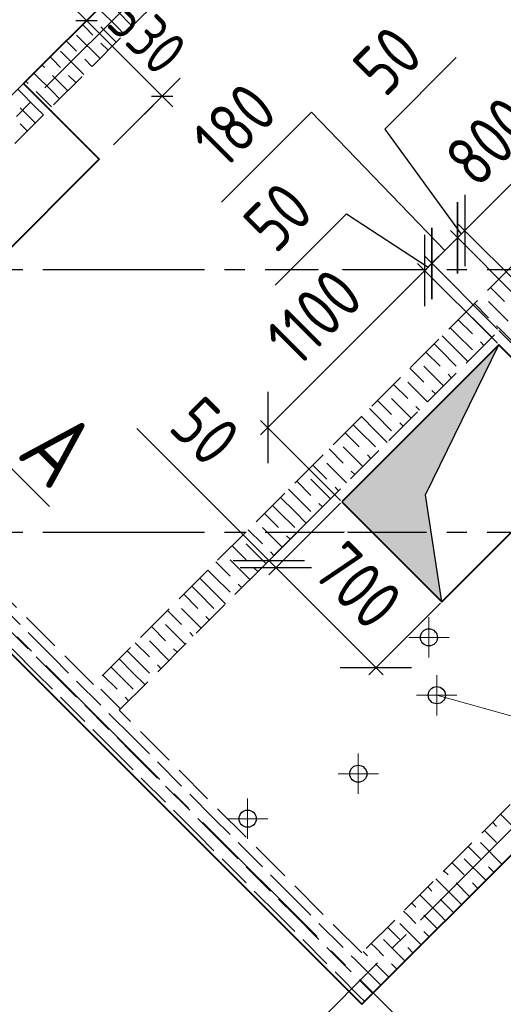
# Model space of a CAD drawing. Header units: millimetres. Extents: x 40580 to 1168286, y -220995 to 81020.
# Tile 128 of 194: x 435753 to 438148, y -116436 to -111559. Entities that reach past the tile are written whole.
import ezdxf

# ---------------------------------------------------------------- set-up
doc = ezdxf.new("R2010")
doc.units = ezdxf.units.MM
for name, pattern in [('______2', [270, 200, -70]), ('______5', [1100, 800, -100, 100, -100]), ('CENTER', [2, 1.25, -0.25, 0.25, -0.25])]:
    doc.linetypes.add(name, pattern=pattern)
for name, color, linetype, lineweight in [('Standard', 7, 'Continuous', 25), ('ЖБ Перекрытие верхний уровень', 7, 'Continuous', 35), ('ОСИ', 7, 'CENTER', 15), ('Основная', 7, 'Continuous', 40), ('Примечания', 7, 'Continuous', 13), ('Размерная линия_ общее', 7, 'Continuous', 25), ('Узлы символ', 7, 'Continuous', 25)]:
    doc.layers.add(name, color=color, linetype=linetype, lineweight=lineweight)
doc.layers.add('ЖБ Стена верхний уровень', color=7, linetype='______2', true_color=0x656565)
doc.layers.add('Тонкие', color=7, linetype='Continuous')
doc.layers.add('ФВ-2', color=7, linetype='Continuous')
doc.styles.add('GOST 2.304-81', font='txt')
doc.styles.add('ISOCPEUR', font='isocpeur.ttf')
doc.dimstyles.new('СПДС', dxfattribs={"dimscale": 125, "dimtxt": 250, "dimasz": 250, "dimexe": 50, "dimexo": 10, "dimgap": 100, "dimtad": 1, "dimdec": 0, "dimtxsty": 'GOST 2.304-81', "dimblk": 'OBLIQUE', "dimcen": 250, "dimdle": 50, "dimadec": 0, "dimazin": 2, "dimtfac": 0.75, "dimtdec": 0, "dimtmove": 1, "dimatfit": 3, "dimfxl": 1, "dimtfill": 1, "dimtolj": 1, "dimarcsym": 1})

# ---------------------------------------------------------------- blocks, each defined once
blk = doc.blocks.new('_OBLIQUE')
at = {"color": 0, "linetype": 'ByBlock'}
blk.add_line((-0.5, -0.5), (0.5, 0.5), dxfattribs=at)
blk = doc.blocks.new('*D17535')
at = {"layer": 'Defpoints', "color": 0}
for p in [(438522.6, -112038.3), (438890, -112405.7), (438324.3, -112971.4)]:
    blk.add_point(p, dxfattribs=at)
at = {"layer": 'Тонкие', "color": 0, "lineweight": -2}
for p, q in [((437921.6, -112639.4), (438558, -112003)), ((438882.9, -112398.6), (438487.2, -112003)), ((438317.2, -112964.3), (437921.6, -112568.6))]:
    blk.add_line(p, q, dxfattribs=at)
at = {"layer": 'Тонкие', "color": 0, "lineweight": -2, "xscale": 250, "yscale": 250, "zscale": 250}
for p, rotation in [((438522.6, -112038.3), 45.00000000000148), ((437956.9, -112604), 225.0000000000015)]:
    blk.add_blockref('_OBLIQUE', p, dxfattribs=dict(at, rotation=rotation))
at = {"layer": 'Тонкие', "color": 0, "insert": (438080.7, -112162.1), "char_height": 250, "attachment_point": 5, "rotation": 45, "style": 'GOST 2.304-81', "bg_fill": 3, "box_fill_scale": 1.1, "bg_fill_color": 256, "bg_fill_true_color": 13158600, "bg_fill_transparency": 0}
blk.add_mtext('\\A1;800', dxfattribs=at)
blk = doc.blocks.new('*D17536')
at = {"layer": 'Defpoints', "color": 0}
for p in [(437956.9, -112604), (438253.6, -112971.4), (438324.3, -112971.4)]:
    blk.add_point(p, dxfattribs=at)
at = {"layer": 'Тонкие', "color": 0, "lineweight": -2}
for p, q in [((437914.1, -111747.1), (437560.6, -112100.7)), ((437560.6, -112100.7), (437939.2, -112621.7)), ((437886.2, -112674.7), (437992.3, -112568.6)), ((438246.5, -112964.3), (437886.2, -112604)), ((438317.2, -112964.3), (437921.6, -112568.6))]:
    blk.add_line(p, q, dxfattribs=at)
at = {"layer": 'Тонкие', "color": 0, "lineweight": -2, "xscale": 250, "yscale": 250, "zscale": 250}
for p, rotation in [((437956.9, -112604), 225), ((437921.6, -112639.4), 45)]:
    blk.add_blockref('_OBLIQUE', p, dxfattribs=dict(at, rotation=rotation))
at = {"layer": 'Тонкие', "color": 0, "insert": (437574.6, -111761.2), "char_height": 250, "attachment_point": 5, "rotation": 45, "style": 'GOST 2.304-81', "bg_fill": 3, "box_fill_scale": 1.1, "bg_fill_color": 256, "bg_fill_true_color": 13158600, "bg_fill_transparency": 0}
blk.add_mtext('\\A1;50', dxfattribs=at)
blk = doc.blocks.new('*D17537')
at = {"layer": 'Defpoints', "color": 0}
for p in [(437921.6, -112639.4), (438253.6, -112971.4), (438126.3, -113098.7)]:
    blk.add_point(p, dxfattribs=at)
at = {"layer": 'Тонкие', "color": 0, "lineweight": -2}
for p, q in [((436752.4, -112462.9), (437198.8, -112016.6)), ((437198.8, -112016.6), (437857.9, -112703)), ((437758.9, -112802), (437956.9, -112604)), ((438246.5, -112964.3), (437886.2, -112604)), ((438119.2, -113091.6), (437758.9, -112731.3))]:
    blk.add_line(p, q, dxfattribs=at)
at = {"layer": 'Тонкие', "color": 0, "lineweight": -2, "xscale": 250, "yscale": 250, "zscale": 250}
for p, rotation in [((437921.6, -112639.4), 224.9999999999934), ((437794.3, -112766.6), 44.99999999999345)]:
    blk.add_blockref('_OBLIQUE', p, dxfattribs=dict(at, rotation=rotation))
at = {"layer": 'Тонкие', "color": 0, "insert": (436816.5, -112080.6), "char_height": 250, "attachment_point": 5, "rotation": 45, "style": 'GOST 2.304-81', "bg_fill": 3, "box_fill_scale": 1.1, "bg_fill_color": 256, "bg_fill_true_color": 13158600, "bg_fill_transparency": 0}
blk.add_mtext('\\A1;180', dxfattribs=at)
blk = doc.blocks.new('*D17538')
at = {"layer": 'Defpoints', "color": 0}
for p in [(438126.3, -113169.4), (436981.1, -113579.8), (437348.5, -113947.2)]:
    blk.add_point(p, dxfattribs=at)
at = {"layer": 'Тонкие', "color": 0, "lineweight": -2}
for p, q in [((437794.3, -112766.6), (436945.8, -113615.2)), ((438119.2, -113162.3), (437723.6, -112766.6)), ((437341.4, -113940.1), (436945.8, -113544.5))]:
    blk.add_line(p, q, dxfattribs=at)
at = {"layer": 'Тонкие', "color": 0, "lineweight": -2, "xscale": 250, "yscale": 250, "zscale": 250}
for p, rotation in [((437758.9, -112802), 44.99999999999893), ((436981.1, -113579.8), 224.9999999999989)]:
    blk.add_blockref('_OBLIQUE', p, dxfattribs=dict(at, rotation=rotation))
at = {"layer": 'Тонкие', "color": 0, "insert": (437210.9, -113031.8), "char_height": 250, "attachment_point": 5, "rotation": 45, "style": 'GOST 2.304-81', "bg_fill": 3, "box_fill_scale": 1.1, "bg_fill_color": 256, "bg_fill_true_color": 13158600, "bg_fill_transparency": 0}
blk.add_mtext('\\A1;1100', dxfattribs=at)
blk = doc.blocks.new('*D17539')
at = {"layer": 'Defpoints', "color": 0}
for p in [(437758.9, -112802), (438126.3, -113098.7), (438126.3, -113169.4)]:
    blk.add_point(p, dxfattribs=at)
at = {"layer": 'Тонкие', "color": 0, "lineweight": -2}
for p, q in [((437018.2, -112874.5), (437371.8, -112521)), ((437371.8, -112521), (437776.6, -112784.3)), ((437829.6, -112731.3), (437723.6, -112837.3)), ((438119.2, -113091.6), (437758.9, -112731.3)), ((438119.2, -113162.3), (437723.6, -112766.6))]:
    blk.add_line(p, q, dxfattribs=at)
at = {"layer": 'Тонкие', "color": 0, "lineweight": -2, "xscale": 250, "yscale": 250, "zscale": 250}
for p, rotation in [((437794.3, -112766.6), 225), ((437758.9, -112802), 45)]:
    blk.add_blockref('_OBLIQUE', p, dxfattribs=dict(at, rotation=rotation))
at = {"layer": 'Тонкие', "color": 0, "insert": (437032.2, -112535), "char_height": 250, "attachment_point": 5, "rotation": 45, "style": 'GOST 2.304-81', "bg_fill": 3, "box_fill_scale": 1.1, "bg_fill_color": 256, "bg_fill_true_color": 13158600, "bg_fill_transparency": 0}
blk.add_mtext('\\A1;50', dxfattribs=at)
blk = doc.blocks.new('*D17540')
at = {"layer": 'Defpoints', "color": 0}
for p in [(437348.5, -113947.2), (437843.5, -114442.2), (437517, -114768.6)]:
    blk.add_point(p, dxfattribs=at)
at = {"layer": 'Тонкие', "color": 0, "lineweight": -2}
for p, q in [((437341.4, -113954.3), (436986.7, -114309)), ((436986.7, -114238.3), (437552.4, -114804)), ((437836.4, -114449.2), (437481.7, -114804))]:
    blk.add_line(p, q, dxfattribs=at)
at = {"layer": 'Тонкие', "color": 0, "lineweight": -2, "xscale": 250, "yscale": 250, "zscale": 250}
for p, rotation in [((437022.1, -114273.6), 135.0000000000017), ((437517, -114768.6), 315.0000000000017)]:
    blk.add_blockref('_OBLIQUE', p, dxfattribs=dict(at, rotation=rotation))
at = {"layer": 'Тонкие', "color": 0, "insert": (437428.7, -114362), "char_height": 250, "attachment_point": 5, "rotation": 315, "style": 'GOST 2.304-81', "bg_fill": 3, "box_fill_scale": 1.1, "bg_fill_color": 256, "bg_fill_true_color": 13158600, "bg_fill_transparency": 0}
blk.add_mtext('\\A1;700', dxfattribs=at)
blk = doc.blocks.new('*D17541')
at = {"layer": 'Defpoints', "color": 0}
for p in [(437313.1, -113911.8), (437348.5, -113947.2), (437022.1, -114273.6)]:
    blk.add_point(p, dxfattribs=at)
at = {"layer": 'Тонкие', "color": 0, "lineweight": -2}
for p, q in [((436986.7, -114238.3), (436332.2, -113583.8)), ((437306.1, -113918.9), (436951.4, -114273.6)), ((437341.4, -113954.3), (436986.7, -114309)), ((436951.4, -114202.9), (437057.4, -114309))]:
    blk.add_line(p, q, dxfattribs=at)
at = {"layer": 'Тонкие', "color": 0, "lineweight": -2, "xscale": 250, "yscale": 250, "zscale": 250}
for p, rotation in [((436986.7, -114238.3), 315.0000000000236), ((437022.1, -114273.6), 135.0000000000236)]:
    blk.add_blockref('_OBLIQUE', p, dxfattribs=dict(at, rotation=rotation))
at = {"layer": 'Тонкие', "color": 0, "insert": (436671.8, -113597.8), "char_height": 250, "attachment_point": 5, "rotation": 315, "style": 'GOST 2.304-81', "bg_fill": 3, "box_fill_scale": 1.1, "bg_fill_color": 256, "bg_fill_true_color": 13158600, "bg_fill_transparency": 0}
blk.add_mtext('\\A1;50', dxfattribs=at)

msp = doc.modelspace()

# ---------------------------------------------------------------- linework, layer by layer
for centre in [(437818.7, -114905.3), (437429.8, -115294.2), (436881.8, -115517)]:
    msp.add_circle(centre, 42.5)
at = {"layer": 'Standard', "color": 251, "linetype": 'Continuous', "lineweight": -3, "true_color": 0x656565, "transparency": 33554687}
for p, q in [((436083.8, -111563.2), (436172.2, -111474.9)), ((436083.8, -111563.2), (435842.4, -111804.7)), ((436083.8, -111563.2), (435995.4, -111651.6)), ((436458.6, -111938), (436546.9, -111849.6)), ((436458.6, -111938), (436217.1, -112179.4)), ((436458.6, -111938), (436370.2, -112026.4))]:
    msp.add_line(p, q, dxfattribs=at)
at = {"layer": 'Standard', "color": 7, "linetype": 'Continuous', "lineweight": -3, "transparency": 33554687}
for p, q in [((436083.8, -111563.2), (436030.8, -111510.2)), ((436083.8, -111563.2), (436458.6, -111938)), ((436458.6, -111938), (436511.6, -111991))]:
    msp.add_line(p, q, dxfattribs=at)
at = {"layer": 'Standard', "color": 7, "linetype": 'Continuous', "lineweight": 25, "transparency": 33554687}
for p, q in [((436030.8, -111563.2), (436136.8, -111563.2)), ((436405.5, -111938), (436511.6, -111938))]:
    msp.add_line(p, q, dxfattribs=at)
at = {"layer": 'ЖБ Перекрытие верхний уровень', "color": 7, "linetype": 'Continuous', "lineweight": -3, "transparency": 33554687}
msp.add_line((435771.7, -111875.4), (435898.9, -112002.7), dxfattribs=at)
at = {"layer": 'ЖБ Стена верхний уровень', "color": 251, "linetype": '______2', "lineweight": -3, "true_color": 0x656565, "transparency": 33554687}
for p, q in [((440544.6, -107102.4), (434329.2, -113317.9)), ((434583.7, -113317.9), (440671.9, -107229.7)), ((439356.7, -111613.7), (436118.1, -114852.3)), ((436245.4, -114979.6), (438126.3, -113098.7)), ((438126.3, -113098.7), (439328.4, -114300.8)), ((436118.1, -114852.3), (434583.7, -113317.9)), ((434456.4, -113445.2), (435990.9, -114979.6)), ((439328.4, -114300.8), (437447.5, -116181.7)), ((435990.9, -114979.6), (436118.1, -115106.9)), ((437447.5, -116181.7), (436245.4, -114979.6)), ((436118.1, -115106.9), (437320.2, -116308.9)), ((437447.5, -116436.2), (438684.9, -115198.8)), ((437320.2, -116308.9), (437447.5, -116436.2))]:
    msp.add_line(p, q, dxfattribs=at)
at = {"layer": 'ЖБ Стена верхний уровень', "color": 9, "linetype": 'Continuous', "lineweight": -3, "true_color": 0xc7c7c7, "transparency": 33554687}
for p, q in [((436234.9, -111595.3), (436143.3, -111503.7)), ((436234.9, -111515.3), (436310.6, -111591)), ((436074.9, -111595.3), (436063.3, -111583.7)), ((436114.9, -111635.3), (436074.9, -111595.3)), ((436154.9, -111595.3), (436230.6, -111671)), ((436234.9, -111595.3), (436270.6, -111631)), ((435983.3, -111663.7), (436034.9, -111715.3)), ((436034.9, -111635.3), (436150.6, -111751)), ((436154.9, -111675.3), (436190.6, -111711)), ((435954.9, -111715.3), (436070.6, -111831)), ((435914.9, -111755.3), (435903.3, -111743.7)), ((435954.9, -111795.3), (435914.9, -111755.3)), ((436074.9, -111755.3), (436110.6, -111791)), ((435914.9, -111915.3), (435823.3, -111823.7)), ((435863.3, -111783.7), (435874.9, -111795.3)), ((435783.3, -111863.7), (435794.9, -111875.3)), ((435914.9, -111835.3), (435990.6, -111911)), ((435994.9, -111835.3), (436030.6, -111871)), ((435834.9, -111995.3), (435743.3, -111903.7)), ((435834.9, -111915.3), (435910.6, -111991)), ((435914.9, -111915.3), (435950.6, -111951)), ((435754.9, -111995.3), (435830.6, -112071)), ((435834.9, -111995.3), (435870.6, -112031)), ((435754.9, -112075.3), (435790.6, -112111)), ((438085, -112885.4), (438154.9, -112955.3)), ((438005, -112965.4), (438074.9, -113035.3)), ((438074.9, -112955.3), (438172.3, -113052.7)), ((437925, -113045.4), (437994.9, -113115.3)), ((437994.9, -113035.3), (438092.3, -113132.7)), ((437914.9, -113115.3), (437885, -113085.4)), ((438132.3, -113092.7), (438114.9, -113075.3)), ((438234.9, -113195.3), (438132.3, -113092.7)), ((437845, -113125.4), (437914.9, -113195.3)), ((437914.9, -113115.3), (437994.9, -113195.3)), ((437834.9, -113195.3), (437805, -113165.4)), ((438052.3, -113172.7), (438034.9, -113155.3)), ((437765, -113205.4), (437834.9, -113275.3)), ((437834.9, -113195.3), (437914.9, -113275.3)), ((437914.9, -113195.3), (437972.3, -113252.7)), ((437685, -113285.4), (437754.9, -113355.3)), ((437754.9, -113275.3), (437852.3, -113372.7)), ((437892.3, -113332.7), (437874.9, -113315.3)), ((437605, -113365.4), (437674.9, -113435.3)), ((437674.9, -113355.3), (437772.3, -113452.7)), ((437594.9, -113435.3), (437692.3, -113532.7)), ((437812.3, -113412.7), (437794.9, -113395.3)), ((437514.9, -113515.3), (437485, -113485.4)), ((437525, -113445.4), (437594.9, -113515.3)), ((437732.3, -113492.7), (437714.9, -113475.3)), ((437445, -113525.4), (437514.9, -113595.3)), ((437514.9, -113515.3), (437594.9, -113595.3)), ((437434.9, -113595.3), (437405, -113565.4)), ((437652.3, -113572.7), (437634.9, -113555.3)), ((437365, -113605.4), (437434.9, -113675.3)), ((437434.9, -113595.3), (437514.9, -113675.3)), ((437514.9, -113595.3), (437572.3, -113652.7)), ((437354.9, -113675.3), (437452.3, -113772.7)), ((437285, -113685.4), (437354.9, -113755.3)), ((437492.3, -113732.7), (437474.9, -113715.3)), ((437205, -113765.4), (437274.9, -113835.3)), ((437274.9, -113755.3), (437372.3, -113852.7)), ((437412.3, -113812.7), (437394.9, -113795.3)), ((437125, -113845.4), (437194.9, -113915.3)), ((437194.9, -113835.3), (437292.3, -113932.7)), ((437332.3, -113892.7), (437314.9, -113875.3)), ((437114.9, -113915.3), (437085, -113885.4)), ((437114.9, -113915.3), (437194.9, -113995.3)), ((437034.9, -113995.3), (437005, -113965.4)), ((437045, -113925.4), (437114.9, -113995.3)), ((437252.3, -113972.7), (437234.9, -113955.3)), ((436965, -114005.4), (437034.9, -114075.3)), ((437034.9, -113995.3), (437114.9, -114075.3)), ((437114.9, -113995.3), (437172.3, -114052.7)), ((436885, -114085.4), (436954.9, -114155.3)), ((436954.9, -114075.3), (437052.3, -114172.7)), ((437092.3, -114132.7), (437074.9, -114115.3)), ((436805, -114165.4), (436874.9, -114235.3)), ((436874.9, -114155.3), (436972.3, -114252.7)), ((437012.3, -114212.7), (436994.9, -114195.3)), ((436725, -114245.4), (436794.9, -114315.3)), ((436794.9, -114235.3), (436892.3, -114332.7)), ((436714.9, -114315.3), (436685, -114285.4)), ((436714.9, -114315.3), (436794.9, -114395.3)), ((436932.3, -114292.7), (436914.9, -114275.3)), ((436645, -114325.4), (436714.9, -114395.3)), ((436852.3, -114372.7), (436834.9, -114355.3)), ((436565, -114405.4), (436634.9, -114475.3)), ((436634.9, -114395.3), (436605, -114365.4)), ((436634.9, -114395.3), (436714.9, -114475.3)), ((436714.9, -114395.3), (436772.3, -114452.7)), ((435634.9, -114435.3), (435754.9, -114555.3)), ((436485, -114485.4), (436554.9, -114555.3)), ((436554.9, -114475.3), (436652.3, -114572.7)), ((435674.9, -114555.3), (435794.9, -114675.3)), ((436474.9, -114555.3), (436572.3, -114652.7)), ((436692.3, -114532.7), (436674.9, -114515.3)), ((435914.9, -114715.3), (435794.9, -114595.3)), ((436405, -114565.4), (436474.9, -114635.3)), ((436612.3, -114612.7), (436594.9, -114595.3)), ((436325, -114645.4), (436394.9, -114715.3)), ((436394.9, -114635.3), (436492.3, -114732.7)), ((435834.9, -114795.3), (435714.9, -114675.3)), ((436314.9, -114715.3), (436285, -114685.4)), ((436532.3, -114692.7), (436514.9, -114675.3)), ((435834.9, -114715.3), (435914.9, -114795.3)), ((435914.9, -114715.3), (435994.9, -114795.3)), ((436245, -114725.4), (436314.9, -114795.3)), ((436314.9, -114715.3), (436394.9, -114795.3)), ((435834.9, -114795.3), (435914.9, -114875.3)), ((435914.9, -114795.3), (436034.9, -114915.3)), ((436234.9, -114795.3), (436205, -114765.4)), ((436234.9, -114795.3), (436314.9, -114875.3)), ((436314.9, -114795.3), (436372.3, -114852.7)), ((436452.3, -114772.7), (436434.9, -114755.3)), ((436034.9, -114835.3), (436154.9, -114955.3)), ((436165, -114805.4), (436234.9, -114875.3)), ((436154.9, -114875.3), (436252.3, -114972.7)), ((435954.9, -114915.3), (436074.9, -115035.3)), ((436292.3, -114932.7), (436274.9, -114915.3)), ((436074.9, -114955.3), (436194.9, -115075.3)), ((436314.9, -115115.3), (436194.9, -114995.3)), ((436234.9, -115195.3), (436114.9, -115075.3)), ((436234.9, -115115.3), (436314.9, -115195.3)), ((436314.9, -115115.3), (436394.9, -115195.3)), ((436234.9, -115195.3), (436314.9, -115275.3)), ((436314.9, -115195.3), (436434.9, -115315.3)), ((436434.9, -115235.3), (436554.9, -115355.3)), ((436354.9, -115315.3), (436474.9, -115435.3)), ((436474.9, -115355.3), (436594.9, -115475.3)), ((436714.9, -115515.3), (436594.9, -115395.3)), ((436634.9, -115595.3), (436514.9, -115475.3)), ((436634.9, -115515.3), (436714.9, -115595.3)), ((436714.9, -115515.3), (436794.9, -115595.3)), ((438234.9, -115595.3), (438134.4, -115494.8)), ((438074.9, -115595.3), (438054.4, -115574.8)), ((438094.4, -115534.8), (438114.9, -115555.3)), ((436634.9, -115595.3), (436714.9, -115675.3)), ((436714.9, -115595.3), (436834.9, -115715.3)), ((438114.9, -115635.3), (438074.9, -115595.3)), ((436834.9, -115635.3), (436954.9, -115755.3)), ((437974.4, -115654.8), (438034.9, -115715.3)), ((438034.9, -115635.3), (438141.6, -115742.1)), ((436754.9, -115715.3), (436874.9, -115835.3)), ((437954.9, -115715.3), (438061.6, -115822.1)), ((436874.9, -115755.3), (436994.9, -115875.3)), ((437854.4, -115774.8), (437874.9, -115795.3)), ((437914.9, -115755.3), (437894.4, -115734.8)), ((437954.9, -115795.3), (437914.9, -115755.3)), ((438074.9, -115755.3), (438101.6, -115782.1)), ((437114.9, -115915.3), (436994.9, -115795.3)), ((437914.9, -115915.3), (437814.4, -115814.8)), ((437034.9, -115995.3), (436914.9, -115875.3)), ((437774.4, -115854.8), (437794.9, -115875.3)), ((437914.9, -115835.3), (437981.6, -115902.1)), ((437994.9, -115835.3), (438021.6, -115862.1)), ((437034.9, -115915.3), (437114.9, -115995.3)), ((437114.9, -115915.3), (437194.9, -115995.3)), ((437834.9, -115995.3), (437734.4, -115894.8)), ((437834.9, -115915.3), (437901.6, -115982.1)), ((437914.9, -115915.3), (437941.6, -115942.1)), ((437694.4, -115934.8), (437714.9, -115955.3)), ((437034.9, -115995.3), (437114.9, -116075.3)), ((437114.9, -115995.3), (437234.9, -116115.3)), ((437674.9, -115995.3), (437654.4, -115974.8)), ((437714.9, -116035.3), (437674.9, -115995.3)), ((437754.9, -115995.3), (437821.6, -116062.1)), ((437834.9, -115995.3), (437861.6, -116022.1)), ((437234.9, -116035.3), (437354.9, -116155.3)), ((437574.4, -116054.8), (437634.9, -116115.3)), ((437634.9, -116035.3), (437741.6, -116142.1)), ((437154.9, -116115.3), (437274.9, -116235.3)), ((437554.9, -116115.3), (437661.6, -116222.1)), ((437754.9, -116075.3), (437781.6, -116102.1)), ((437274.9, -116155.3), (437374.4, -116254.8)), ((437514.9, -116155.3), (437494.4, -116134.8)), ((437554.9, -116195.3), (437514.9, -116155.3)), ((437674.9, -116155.3), (437701.6, -116182.1)), ((437414.4, -116214.8), (437394.9, -116195.3)), ((437514.9, -116315.3), (437414.4, -116214.8)), ((437454.4, -116174.8), (437474.9, -116195.3)), ((437374.4, -116254.8), (437394.9, -116275.3)), ((437514.9, -116235.3), (437581.6, -116302.1)), ((437594.9, -116235.3), (437621.6, -116262.1)), ((437334.4, -116294.8), (437314.9, -116275.3)), ((437434.9, -116395.3), (437334.4, -116294.8)), ((437434.9, -116315.3), (437501.6, -116382.1)), ((437514.9, -116315.3), (437541.6, -116342.1)), ((437434.9, -116395.3), (437461.6, -116422.1))]:
    msp.add_line(p, q, dxfattribs=at)
at = {"layer": 'ОСИ', "color": 8, "linetype": '______5', "lineweight": -3, "transparency": 33554687}
for p, q in [((434322.1, -113452.2), (445065.9, -102708.4)), ((436959.6, -116796.8), (448056.9, -105699.5)), ((446567.9, -112798.5), (430239.6, -112798.5)), ((441114.6, -119990.2), (433944.8, -112820.4)), ((446567.9, -114098.5), (430239.6, -114098.5)), ((446567.9, -114098.5), (430239.6, -114098.5))]:
    msp.add_line(p, q, dxfattribs=at)
at = {"layer": 'Основная', "transparency": 33554687}
for p, q in [((440509.3, -107137.8), (435771.7, -111875.4)), ((435771.7, -111875.4), (436146.4, -112250.1)), ((436146.4, -112250.1), (435495.9, -112900.7)), ((437447.5, -116436.2), (441258.8, -112624.9)), ((434880.7, -113869.4), (437447.5, -116436.2))]:
    msp.add_line(p, q, dxfattribs=at)
at = {"layer": 'Примечания', "color": 7, "linetype": 'Continuous', "lineweight": 13, "transparency": 33554687}
for p, q in [((437918.7, -114905.3), (437718.7, -114905.3)), ((437818.7, -114905.3), (440072.5, -115535.8)), ((437429.8, -115394.2), (437429.8, -115194.2)), ((437529.8, -115294.2), (437329.8, -115294.2)), ((436881.8, -115617), (436881.8, -115417)), ((436981.8, -115517), (436781.8, -115517))]:
    msp.add_line(p, q, dxfattribs=at)
at = {"layer": 'Размерная линия_ общее', "color": 7, "linetype": 'Continuous', "lineweight": 18, "transparency": 33554687}
for p, q in [((437818.7, -114980.3), (437818.7, -114830.3)), ((437893.7, -114905.3), (437743.7, -114905.3)), ((437429.8, -115369.2), (437429.8, -115219.2)), ((437504.8, -115294.2), (437354.8, -115294.2)), ((436881.8, -115592), (436881.8, -115442)), ((436956.8, -115517), (436806.8, -115517))]:
    msp.add_line(p, q, dxfattribs=at)
at = {"layer": 'Узлы символ', "color": 7, "linetype": 'Continuous', "lineweight": 13, "transparency": 33554687}
msp.add_line((435532.7, -113604.2), (435899.9, -113971.3), dxfattribs=at)

# ---------------------------------------------------------------- texts
at = {"layer": 'Standard', "color": 7, "linetype": 'Continuous', "lineweight": 25, "transparency": 33554687, "insert": (436173.8, -111582.6), "char_height": 220, "width": 500.816, "attachment_point": 7, "rotation": 315, "style": 'GOST 2.304-81'}
msp.add_mtext('530', dxfattribs=at)
at = {"layer": 'Узлы символ', "color": 7, "linetype": 'Continuous', "lineweight": -3, "transparency": 33554687, "insert": (435730.2, -113716.6), "char_height": 350, "width": 458.088, "attachment_point": 7, "rotation": 315, "style": 'ISOCPEUR'}
msp.add_mtext('\\W0.82;А', dxfattribs=at)

# ---------------------------------------------------------------- next in the draw order: dimensions: what is measured, and where the dimension line sits
at = {"layer": 'Тонкие'}
dim = msp.add_linear_dim(base=(438522.6, -112038.3), p1=(438324.3, -112971.4), p2=(438890, -112405.7), angle=225, dimstyle='СПДС', override={"dimscale": 1}, dxfattribs=at)
dim.commit()
dim.dimension.update_dxf_attribs({"geometry": '*D17535', "text_midpoint": (438080.7, -112162.1)})

# ---------------------------------------------------------------- next in the draw order: dimensions: what is measured, and where the dimension line sits
dim = msp.add_linear_dim(base=(437956.9, -112604), p1=(438253.6, -112971.4), p2=(438324.3, -112971.4), angle=225, dimstyle='СПДС', override={"dimscale": 1}, dxfattribs=at)
dim.commit()
dim.dimension.update_dxf_attribs({"geometry": '*D17536', "text_midpoint": (437631.3, -112030), "dimtype": 160})

# ---------------------------------------------------------------- next in the draw order: dimensions: what is measured, and where the dimension line sits
dim = msp.add_linear_dim(base=(437921.6, -112639.4), p1=(438126.3, -113098.7), p2=(438253.6, -112971.4), angle=225, dimstyle='СПДС', override={"dimscale": 1}, dxfattribs=at)
dim.commit()
dim.dimension.update_dxf_attribs({"geometry": '*D17537', "text_midpoint": (437128.1, -112087.3), "dimtype": 160})

# ---------------------------------------------------------------- next in the draw order: dimensions: what is measured, and where the dimension line sits
dim = msp.add_linear_dim(base=(436981.1, -113579.8), p1=(438126.3, -113169.4), p2=(437348.5, -113947.2), angle=45, dimstyle='СПДС', override={"dimscale": 1}, dxfattribs=at)
dim.commit()
dim.dimension.update_dxf_attribs({"geometry": '*D17538', "text_midpoint": (437210.9, -113031.8)})

# ---------------------------------------------------------------- next in the draw order: dimensions: what is measured, and where the dimension line sits
dim = msp.add_linear_dim(base=(437758.9, -112802), p1=(438126.3, -113098.7), p2=(438126.3, -113169.4), angle=45, dimstyle='СПДС', override={"dimscale": 1}, dxfattribs=at)
dim.commit()
dim.dimension.update_dxf_attribs({"geometry": '*D17539', "text_midpoint": (437301.1, -112591.7), "dimtype": 160})
dim = msp.add_linear_dim(base=(437517, -114768.6), p1=(437348.5, -113947.2), p2=(437843.5, -114442.2), angle=315, dimstyle='СПДС', override={"dimscale": 1}, dxfattribs=at)
dim.commit()
dim.dimension.update_dxf_attribs({"geometry": '*D17540', "text_midpoint": (437428.7, -114362)})

# ---------------------------------------------------------------- next in the draw order: linework, layer by layer
msp.add_circle((437779.8, -114618.9), 42.5)
at = {"layer": 'Примечания', "color": 7, "linetype": 'Continuous', "lineweight": 13, "transparency": 33554687}
for p, q in [((437779.8, -114718.9), (437779.8, -114518.9)), ((437879.8, -114618.9), (437679.8, -114618.9)), ((437818.7, -115005.3), (437818.7, -114805.3))]:
    msp.add_line(p, q, dxfattribs=at)
at = {"layer": 'Размерная линия_ общее', "color": 7, "linetype": 'Continuous', "lineweight": 18, "transparency": 33554687}
for p, q in [((437779.8, -114693.9), (437779.8, -114543.9)), ((437854.8, -114618.9), (437704.8, -114618.9))]:
    msp.add_line(p, q, dxfattribs=at)
at = {"layer": 'Тонкие'}
for p, q in [((437762.2, -113913.2), (438126.3, -113169.4)), ((437843.5, -114442.2), (437762.2, -113913.2))]:
    msp.add_line(p, q, dxfattribs=at)

# ---------------------------------------------------------------- next in the draw order: dimensions: what is measured, and where the dimension line sits
dim = msp.add_linear_dim(base=(437022.1, -114273.6), p1=(437313.1, -113911.8), p2=(437348.5, -113947.2), angle=315, dimstyle='СПДС', override={"dimscale": 1}, dxfattribs=at)
dim.commit()
dim.dimension.update_dxf_attribs({"geometry": '*D17541', "text_midpoint": (436682.9, -113586.7), "dimtype": 160})

# ---------------------------------------------------------------- next in the draw order: hatches: boundary and pattern name
at = {"layer": 'ФВ-2'}
h = msp.add_hatch(color=256, dxfattribs=at)
h.dxf.hatch_style = 1
h.paths.add_polyline_path([(437660.6, -113635.1), (438126.3, -113169.4), (437762.2, -113913.2), (437843.5, -114442.2), (437660.6, -114259.3)])
h.paths.add_polyline_path([(437348.5, -113947.2), (437660.6, -113635.1), (437660.6, -114259.3)])

# ---------------------------------------------------------------- next in the draw order: linework, layer by layer
at = {"layer": 'Основная', "transparency": 33554687}
msp.add_lwpolyline([(437348.5, -113947.2), (437843.5, -114442.2), (438621.3, -113664.4), (438126.3, -113169.4)], close=True, dxfattribs=at)

doc.saveas('drawing.dxf')
